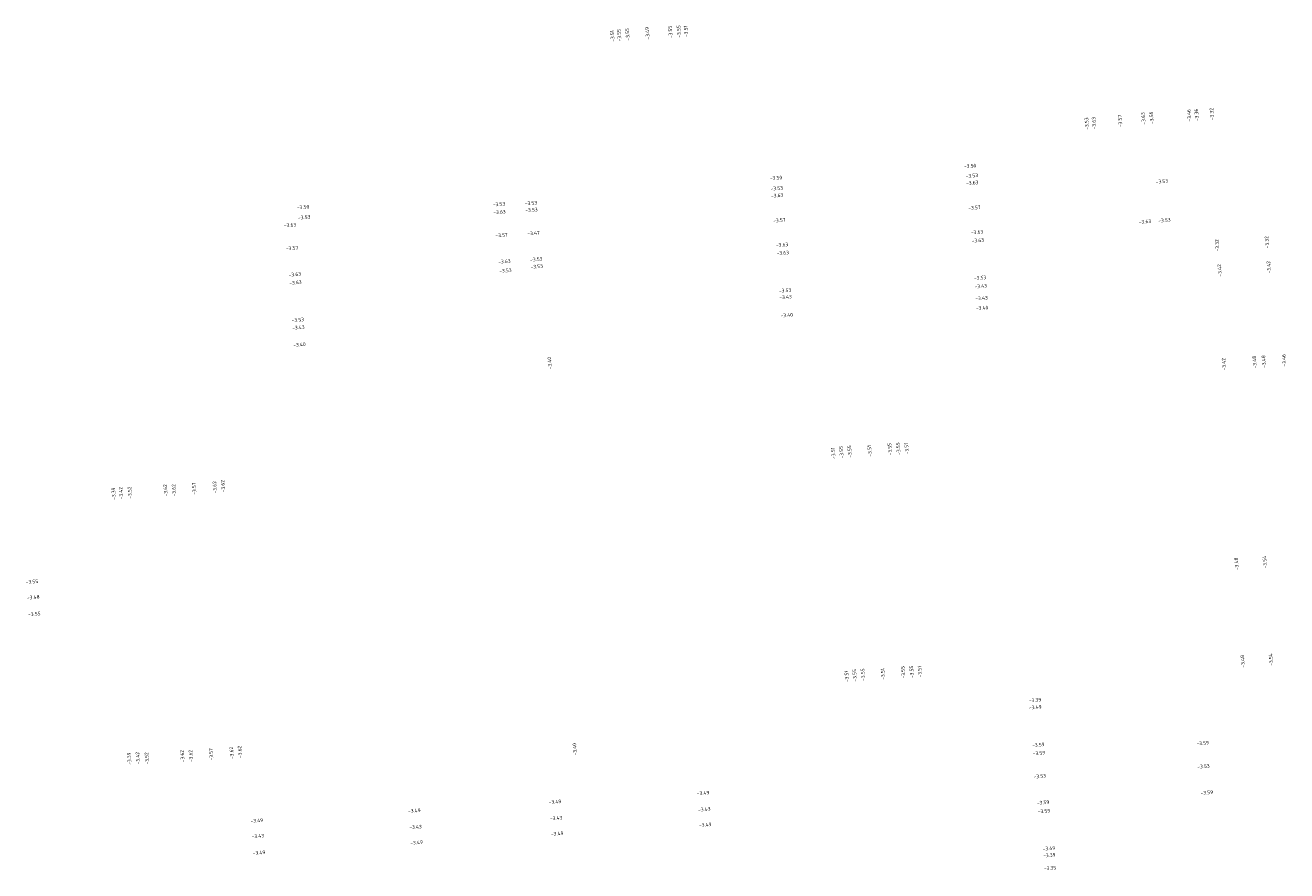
# Model space of a CAD drawing. Header units: metres. Extents: x 162356 to 162645, y 502582 to 502927.
# Tile 3 of 8: x 162514 to 162641, y 502582 to 502668. Entities that reach past the tile are written whole.
import ezdxf

# ---------------------------------------------------------------- set-up
doc = ezdxf.new("R2010")
doc.units = ezdxf.units.M
doc.layers.add('X-XX-AL-AANLEGHOOGTE-T18', color=7, linetype='Continuous', lineweight=13)
doc.styles.add('NLCS-ISO-T18_A', font='NLCS-ISO.ttf', dxfattribs={"height": 0.0018})

msp = doc.modelspace()

# ---------------------------------------------------------------- texts
at = {"layer": 'X-XX-AL-AANLEGHOOGTE-T18', "linetype": 'Continuous', "char_height": 0.36, "attachment_point": 7, "style": 'NLCS-ISO-T18_A', "bg_fill": 3, "box_fill_scale": 1.11, "bg_fill_color": 0, "bg_fill_true_color": 0, "bg_fill_transparency": 0}
for s, insert, rotation in [('{\\C256;-3.51}', (162573.79, 502665.87), 94.4433), ('{\\C256;-3.49}', (162577.32, 502666.1), 94.4433), ('{\\C256;-3.55}', (162579.63, 502666.24), 94.4433), ('{\\C256;-3.53}', (162621.56, 502657.01), 94.4433), ('{\\C256;-3.57}', (162624.92, 502657.28), 94.4433), ('{\\C256;-3.63}', (162627.25, 502657.54), 94.4433), ('{\\C256;-3.46}', (162631.86, 502657.84), 94.4433), ('{\\C256;-3.32}', (162634.15, 502657.99), 94.4433), ('{\\C256;-3.50}', (162589.44, 502651.93), 4.4433), ('{\\C256;-3.53}', (162609.15, 502652.15), 4.4433), ('{\\C256;-3.53}', (162628.29, 502651.58), 4.4433), ('{\\C256;-3.50}', (162541.82, 502648.98), 4.4433), ('\\pxt32;{\\C256;-3.53}', (162564.81, 502648.7), 4.4433), ('{\\C256;-3.57}', (162609.41, 502648.93), 4.4433), ('\\pxt32;{\\C256;-3.63}', (162561.59, 502648.49), 4.4433), ('{\\C256;-3.57}', (162589.77, 502647.66), 4.4433), ('{\\C256;-3.63}', (162626.58, 502647.53), 4.4433), ('{\\C256;-3.53}', (162628.54, 502647.66), 4.4433), ('{\\C256;-3.57}', (162561.8, 502646.16), 4.4433), ('{\\C256;-3.47}', (162565.02, 502646.36), 4.4433), ('{\\C256;-3.63}', (162609.68, 502646.46), 4.4433), ('{\\C256;-3.57}', (162540.71, 502644.85), 4.4433), ('{\\C256;-3.63}', (162590.04, 502645.19), 4.4433), ('{\\C256;-3.32}', (162634.68, 502644.76), 94.4433), ('{\\C256;-3.32}', (162639.69, 502645.08), 94.4433), ('{\\C256;-3.63}', (162562.09, 502643.52), 4.4433), ('{\\C256;-3.53}', (162565.3, 502643.73), 4.4433), ('{\\C256;-3.63}', (162540.99, 502642.21), 4.4433), ('{\\C256;-3.42}', (162634.93, 502642.23), 94.4433), ('{\\C256;-3.42}', (162639.88, 502642.55), 94.4433), ('{\\C256;-3.53}', (162609.98, 502641.87), 4.4433), ('{\\C256;-3.53}', (162590.35, 502640.6), 4.4433), ('{\\C256;-3.43}', (162610.12, 502639.82), 4.4433), ('{\\C256;-3.53}', (162541.29, 502637.63), 4.4433), ('{\\C256;-3.40}', (162590.51, 502638.1), 4.4433), ('{\\C256;-3.40}', (162541.45, 502635.14), 4.4433), ('{\\C256;-3.40}', (162567.48, 502632.89), 94.4433), ('{\\C256;-3.42}', (162635.37, 502632.78), 94.4433), ('{\\C256;-3.48}', (162639.38, 502633.04), 94.4433), ('{\\C256;-3.46}', (162641.42, 502633.17), 94.4433), ('{\\C256;-3.55}', (162597.68, 502623.99), 94.4433), ('{\\C256;-3.51}', (162599.69, 502624.1), 94.4433), ('{\\C256;-3.55}', (162601.73, 502624.23), 94.4433), ('{\\C256;-3.62}', (162529.65, 502620.09), 94.4433), ('{\\C256;-3.57}', (162531.69, 502620.26), 94.4433), ('{\\C256;-3.62}', (162533.76, 502620.4), 94.4433), ('{\\C256;-3.52}', (162525.21, 502619.86), 94.4433), ('{\\C256;-3.48}', (162636.63, 502612.67), 94.4433), ('{\\C256;-3.54}', (162639.48, 502612.85), 94.4433), ('{\\C256;-3.55}', (162514.52, 502611.27), 4.4433), ('{\\C256;-3.48}', (162514.64, 502609.7), 4.4433), ('{\\C256;-3.55}', (162514.75, 502608.02), 4.4433), ('{\\C256;-3.48}', (162637.26, 502602.86), 94.4433), ('{\\C256;-3.54}', (162640.1, 502603.04), 94.4433), ('{\\C256;-3.51}', (162597.38, 502601.4), 94.4433), ('{\\C256;-3.51}', (162601.03, 502601.63), 94.4433), ('{\\C256;-3.55}', (162603.07, 502601.76), 94.4433), ('{\\C256;-3.49}', (162615.53, 502598.63), 4.4433), ('{\\C256;-3.62}', (162530.5, 502593.33), 94.4433), ('{\\C256;-3.57}', (162533.4, 502593.51), 94.4433), ('{\\C256;-3.62}', (162535.46, 502593.65), 94.4433), ('{\\C256;-3.40}', (162570.01, 502594.01), 94.4433), ('{\\C256;-3.59}', (162615.9, 502594.01), 4.4433), ('{\\C256;-3.59}', (162632.38, 502595.01), 4.4433), ('{\\C256;-3.39}', (162525.15, 502593.07), 94.4433), ('{\\C256;-3.53}', (162632.47, 502592.68), 4.4433), ('{\\C256;-3.53}', (162615.99, 502591.68), 4.4433), ('{\\C256;-3.49}', (162567.17, 502589.11), 4.4433), ('{\\C256;-3.49}', (162582.08, 502589.99), 4.4433), ('{\\C256;-3.59}', (162616.32, 502589.04), 4.4433), ('{\\C256;-3.59}', (162632.8, 502590.04), 4.4433), ('{\\C256;-3.49}', (162553.01, 502588.21), 4.4433), ('{\\C256;-3.43}', (162582.21, 502588.35), 4.4433), ('{\\C256;-3.49}', (162537.15, 502587.22), 4.4433), ('{\\C256;-3.43}', (162553.13, 502586.57), 4.4433), ('{\\C256;-3.43}', (162567.3, 502587.47), 4.4433), ('{\\C256;-3.49}', (162582.3, 502586.79), 4.4433), ('{\\C256;-3.43}', (162537.26, 502585.66), 4.4433), ('{\\C256;-3.49}', (162553.23, 502585.01), 4.4433), ('{\\C256;-3.49}', (162567.39, 502585.91), 4.4433), ('{\\C256;-3.49}', (162537.37, 502583.98), 4.4433), ('{\\C256;-3.49}', (162616.9, 502584.42), 4.4433), ('{\\C256;-3.35}', (162617.03, 502582.43), 4.4433)]:
    msp.add_mtext(s, dxfattribs=dict(at, insert=insert, rotation=rotation))

# ---------------------------------------------------------------- next in the draw order: texts
for s, insert, rotation in [('{\\C256;-3.55}', (162574.48, 502665.91), 94.4433), ('{\\C256;-3.55}', (162580.49, 502666.28), 94.4433), ('\\pxt32;{\\C256;-3.63}', (162622.28, 502657.05), 94.4433), ('{\\C256;-3.56}', (162628.07, 502657.6), 94.4433), ('{\\C256;-3.36}', (162632.61, 502657.89), 94.4433), ('{\\C256;-3.50}', (162608.98, 502653.13), 4.4433), ('\\pxt32;{\\C256;-3.63}', (162609.19, 502651.43), 4.4433), ('{\\C256;-3.53}', (162589.51, 502650.88), 4.4433), ('\\pxt32;{\\C256;-3.53}', (162561.54, 502649.28), 4.4433), ('\\pxt32;{\\C256;-3.53}', (162564.76, 502649.39), 4.4433), ('{\\C256;-3.53}', (162541.93, 502647.96), 4.4433), ('{\\C256;-3.63}', (162609.75, 502645.64), 4.4433), ('{\\C256;-3.63}', (162590.11, 502644.37), 4.4433), ('\\pxt32;{\\C256;-3.53}', (162562.19, 502642.6), 4.4433), ('\\pxt32;{\\C256;-3.53}', (162565.34, 502643.01), 4.4433), ('{\\C256;-3.63}', (162541.05, 502641.39), 4.4433), ('{\\C256;-3.43}', (162610.04, 502641.02), 4.4433), ('{\\C256;-3.43}', (162590.39, 502639.93), 4.4433), ('{\\C256;-3.40}', (162610.18, 502638.83), 4.4433), ('{\\C256;-3.43}', (162541.34, 502636.87), 4.4433), ('{\\C256;-3.48}', (162638.45, 502632.98), 94.4433), ('{\\C256;-3.55}', (162596.85, 502623.92), 94.4433), ('{\\C256;-3.55}', (162602.58, 502624.28), 94.4433), ('{\\C256;-3.62}', (162528.8, 502620.09), 94.4433), ('{\\C256;-3.62}', (162534.59, 502620.51), 94.4433), ('{\\C256;-3.42}', (162524.32, 502619.8), 94.4433), ('{\\C256;-3.55}', (162598.19, 502601.45), 94.4433), ('{\\C256;-3.55}', (162603.92, 502601.81), 94.4433), ('{\\C256;-3.39}', (162615.52, 502599.34), 4.4433), ('{\\C256;-3.62}', (162531.35, 502593.34), 94.4433), ('{\\C256;-3.62}', (162536.29, 502593.76), 94.4433), ('{\\C256;-3.59}', (162615.84, 502594.84), 4.4433), ('{\\C256;-3.42}', (162526.01, 502593.12), 94.4433), ('{\\C256;-3.59}', (162616.41, 502588.17), 4.4433), ('{\\C256;-3.39}', (162616.95, 502583.73), 4.4433)]:
    msp.add_mtext(s, dxfattribs=dict(at, insert=insert, rotation=rotation))

# ---------------------------------------------------------------- next in the draw order: texts
for s, insert, rotation in [('{\\C256;-3.55}', (162575.31, 502665.99), 94.4433), ('{\\C256;-3.51}', (162581.2, 502666.35), 94.4433), ('\\pxt32;{\\C256;-3.63}', (162589.55, 502650.16), 4.4433), ('\\pxt32;{\\C256;-3.63}', (162540.5, 502647.18), 4.4433), ('{\\C256;-3.51}', (162596.03, 502623.87), 94.4433), ('{\\C256;-3.51}', (162603.41, 502624.34), 94.4433), ('{\\C256;-3.39}', (162523.58, 502619.75), 94.4433), ('{\\C256;-3.55}', (162599.02, 502601.52), 94.4433), ('{\\C256;-3.51}', (162604.75, 502601.87), 94.4433), ('{\\C256;-3.52}', (162526.92, 502593.1), 94.4433)]:
    msp.add_mtext(s, dxfattribs=dict(at, insert=insert, rotation=rotation))

doc.saveas('drawing.dxf')
